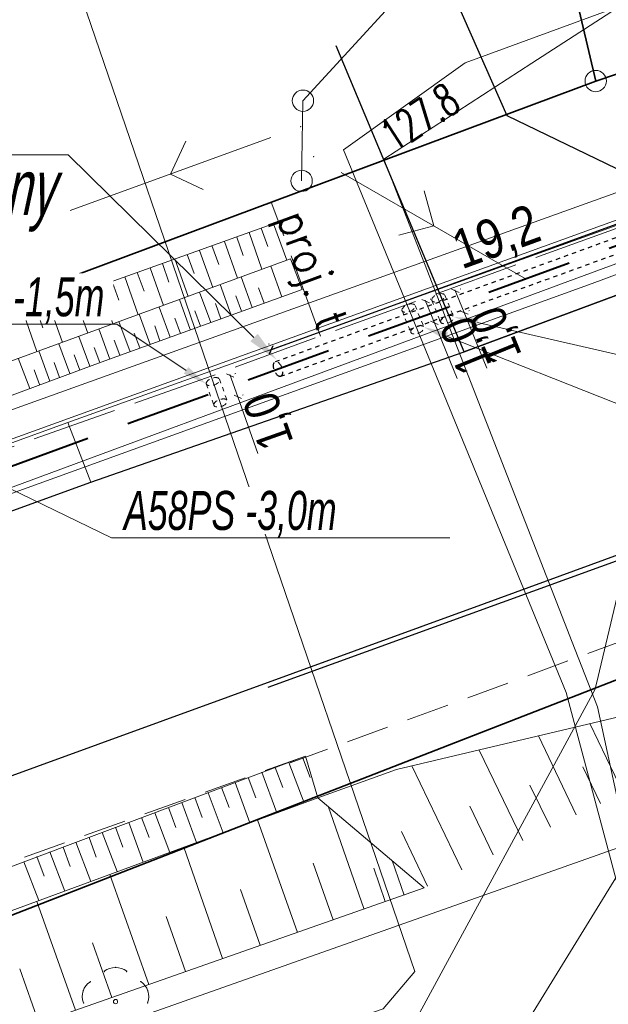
# Model space of a CAD drawing. Header units: metres. Extents: x 6496648 to 6497944, y 5962794 to 5963351.
# Tile 65 of 91: x 6497410 to 6497424, y 5963085 to 5963108. Entities that reach past the tile are written whole.
import ezdxf
from ezdxf import colors
from ezdxf.entities.mleader import LeaderData, LeaderLine
from ezdxf.math import Vec2, Vec3

# ---------------------------------------------------------------- set-up
doc = ezdxf.new("R2010")
doc.units = ezdxf.units.M
doc.header["$MEASUREMENT"] = 0
for name, pattern in [('DASHED', [19.05, 12.7, -6.35]), ('HIDDEN', [0.375, 0.25, -0.125]), ('L_0_04', [1.5, 1, -0.5]), ('mz2.0_0.5', [2.5, 2, -0.5])]:
    doc.linetypes.add(name, pattern=pattern)
doc.layers.get('0').update_dxf_attribs({"color": 8, "linetype": 'CONTINUOUS', "lineweight": 13})
doc.layers.get('DEFPOINTS').update_dxf_attribs({"linetype": 'CONTINUOUS', "lineweight": 0})
for name, color, linetype, lineweight in [('000_INNE__NIEZYDENTYFIKOWANE_', 8, 'CONTINUOUS', 13), ('217_GRANICA_KONTURU_KLASYFIKCYJNEGO', 8, 'CONTINUOUS', 13), ('218_GRANICA_UzYTKU', 8, 'CONTINUOUS', 13), ('219_LINIA_GRANICY', 3, 'CONTINUOUS', 35), ('CHODNIK__POWIERZCHNIA_', 8, 'L_0_04', 13), ('drzewo_lisciaste__punkt_', 8, 'CONTINUOUS', 13), ('E_proj_osłona r.', 140, 'L_0_04', 30), ('E_proj_osłona r. dz._obw. 200', 204, 'L_0_04', 20), ('E_proj_osłona r. dz._opis_obw. 100', 204, 'CONTINUOUS', 9), ('E_proj_osłona r. opis_obw. 100', 166, 'CONTINUOUS', 9), ('E_proj_ośw_linia_obw. 100', 1, 'L_0_04', 40), ('JEZDNIA__POWIERZCHNIA_', 8, 'CONTINUOUS', 25), ('KIERUNEK_LINI_NAPOWIETRZNEJ', 1, 'CONTINUOUS', 13), ('KRAWezNIK__LINIA_', 8, 'CONTINUOUS', 25), ('OGRODZENIE_TRWAlE__LINIA_', 8, 'CONTINUOUS', 13), ('PRZEWoD_ELEKTROENERGETYCZNY__LINIA_', 1, 'CONTINUOUS', 13), ('PRZEWoD_GAZOWY__LINIA_', 54, 'CONTINUOUS', 13), ('PRZEWoD_TELEKOMUNIKACYJNY__LINIA_', 30, 'CONTINUOUS', 13), ('przewód telekomunikacyjny - projektowany lub w budowie (linia) - ob. projektowany', 30, 'mz2.0_0.5', 13), ('przewód telekomunikacyjny - projektowany lub w budowie (linia) - ob. projektowany-Atr1', 30, 'mz2.0_0.5', 13), ('PUNKT_O_OKREsLONEJ_WYSOKOsCI__SIEc_ELEKTROENERGETYCZNA__ATR3', 1, 'CONTINUOUS', 13), ('RURA_OCHRONNA___PRZEWoD_ELEKTROENERGETYCZNY__LINIA_', 1, 'CONTINUOUS', 13), ('SKARPA_NIEUMOCNIONA__POWIERZCHNIA_', 8, 'CONTINUOUS', 13), ('SlUP_laCZONY__LINIA_', 1, 'CONTINUOUS', 13), ('slup_laczony__linia____symbol', 1, 'CONTINUOUS', 13)]:
    doc.layers.add(name, color=color, linetype=linetype, lineweight=lineweight)
doc.layers.add('E_pomocnicza', color=3, linetype='CONTINUOUS', lineweight=13, plot=False)
doc.styles.add('Andy', font='arial.ttf', dxfattribs={"height": 2})
doc.styles.add('Annotative', font='simplex.shx')
doc.styles.add('Narrow', font='ARIALN.TTF', dxfattribs={"height": 2})
doc.styles.get("Standard").update_dxf_attribs({"font": 'simplex.shx'})
doc.dimstyles.new('wymiary', dxfattribs={"dimtxt": 0.65, "dimasz": 0.25, "dimexe": 0.25, "dimexo": 1, "dimgap": 0.1, "dimtad": 1, "dimzin": 1, "dimtxsty": 'Annotative', "dimblk": 'OBLIQUE', "dimcen": 0.0025, "dimdle": 0.05, "dimadec": 0, "dimazin": 0, "dimtfac": 1, "dimtmove": 0, "dimatfit": 3, "dimldrblk": 'NONE', "dimfxl": 1, "dimarcsym": 0})

# ---------------------------------------------------------------- blocks, each defined once
blk = doc.blocks.new('PNN')
at = {"color": 0, "linetype": 'Continuous', "lineweight": 18, "flags": 128}
for points in [[(5.3, -1.2), (6.5, 0), (5.3, 1.2)], [(1.5, 0), (11.5, 0)]]:
    blk.add_lwpolyline(points, dxfattribs=at)
blk = doc.blocks.new('GRT')
at = {"color": 0, "linetype": 'Continuous', "lineweight": 18}
blk.add_circle((0, 0), 0.5, dxfattribs=at)
blk = doc.blocks.new('_Oblique')
at = {"color": 0, "linetype": 'ByBlock', "lineweight": -2}
blk.add_line((-0.5, -0.5), (0.5, 0.5), dxfattribs=at)
blk = doc.blocks.new('*D85')
at = {"layer": 'DEFPOINTS', "color": 0}
for p in [(18.708, 4.552), (18.862, 3.784), (0, 0)]:
    blk.add_point(p, dxfattribs=at)
at = {"layer": 'E_pomocnicza', "color": 0, "lineweight": -2}
for p, q in [((-0.203, 0.758), (18.757, 4.562)), ((18.665, 4.765), (18.659, 4.797)), ((-0.197, 0.98), (-0.203, 1.013))]:
    blk.add_line(p, q, dxfattribs=at)
at = {"layer": 'E_pomocnicza', "color": 0, "lineweight": -2, "xscale": 0.25, "yscale": 0.25, "zscale": 0.25}
for p, rotation in [((18.708, 4.552), 11.344332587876), ((-0.154, 0.768), 191.344332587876)]:
    blk.add_blockref('_Oblique', p, dxfattribs=dict(at, rotation=rotation))
at = {"layer": 'E_pomocnicza', "color": 0, "linetype": 'Continuous', "lineweight": 0, "insert": (9.08, 3.642), "char_height": 2, "attachment_point": 5, "rotation": 11.3443, "style": 'Narrow'}
blk.add_mtext('{\\H0.75x;19,2}', dxfattribs=at)
blk = doc.blocks.new('_None')
blk = doc.blocks.new('*D73')
at = {"layer": 'DEFPOINTS', "color": 0}
for p in [(0, 0), (-0.929, -0.273), (-0.708, -1.024)]:
    blk.add_point(p, dxfattribs=at)
at = {"layer": 'E_pomocnicza', "color": 0, "lineweight": -2}
for p, q in [((0.269, -0.737), (-0.708, -1.024)), ((-0.708, -1.024), (-3.174, -1.749)), ((-0.647, -1.233), (-0.638, -1.264)), ((0.282, -0.959), (0.291, -0.991))]:
    blk.add_line(p, q, dxfattribs=at)
at = {"layer": 'E_pomocnicza', "color": 0, "lineweight": -2, "xscale": 0.25, "yscale": 0.25, "zscale": 0.25}
for p, rotation in [((0.221, -0.751), 16.380580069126), ((-0.708, -1.024), 196.380580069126)]:
    blk.add_blockref('_Oblique', p, dxfattribs=dict(at, rotation=rotation))
at = {"layer": 'E_pomocnicza', "color": 0, "linetype": 'Continuous', "lineweight": 0, "insert": (-1.779, -2.383), "char_height": 2, "attachment_point": 5, "rotation": 16.3806, "style": 'Narrow'}
blk.add_mtext('{\\H0.75x;1,0}', dxfattribs=at)
blk = doc.blocks.new('*D75')
at = {"layer": 'DEFPOINTS', "color": 0}
for p in [(0, 0), (-0.947, -0.326), (-0.692, -1.066)]:
    blk.add_point(p, dxfattribs=at)
at = {"layer": 'E_pomocnicza', "color": 0, "lineweight": -2}
for p, q in [((0.302, -0.724), (-0.692, -1.066)), ((-0.692, -1.066), (-3.123, -1.902)), ((0.325, -0.946), (0.336, -0.977)), ((-0.622, -1.271), (-0.611, -1.302))]:
    blk.add_line(p, q, dxfattribs=at)
at = {"layer": 'E_pomocnicza', "color": 0, "lineweight": -2, "xscale": 0.25, "yscale": 0.25, "zscale": 0.25}
for p, rotation in [((0.255, -0.74), 18.979218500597), ((-0.692, -1.066), 198.979218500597)]:
    blk.add_blockref('_Oblique', p, dxfattribs=dict(at, rotation=rotation))
at = {"layer": 'E_pomocnicza', "color": 0, "linetype": 'Continuous', "lineweight": 0, "insert": (-1.7, -2.472), "char_height": 2, "attachment_point": 5, "rotation": 18.9792, "style": 'Narrow'}
blk.add_mtext('{\\H0.75x;1,0}', dxfattribs=at)
blk = doc.blocks.new('*U84')
at = {"linetype": 'HIDDEN', "ltscale": 0.2}
for p, q in [((-0.059, 0.294), (18.803, 4.078)), ((0.059, -0.294), (18.921, 3.49))]:
    blk.add_line(p, q, dxfattribs=at)
at = {"linetype": 'DASHED', "ltscale": 0.02}
for centre in [(18.862, 3.784), (0, 0)]:
    blk.add_ellipse(centre, major_axis=(0.059, -0.294), ratio=0.5, dxfattribs=at)
at = {"layer": 'E_pomocnicza', "color": 4, "lineweight": 0}
dim = blk.add_aligned_dim(p1=(0, 0), p2=(18.862, 3.784), distance=0.783, text='{\\H0.75x;<>}', dimstyle='wymiary', override={"dimtxt": 1.3, "dimtad": 2, "dimdec": 1, "dimlfac": 1, "dimrnd": 0, "dimtxsty": 'Narrow'}, dxfattribs=at)
dim.commit()
dim.dimension.update_dxf_attribs({"geometry": '*D85', "text_midpoint": (9.08, 3.642)})
blk = doc.blocks.new('*U72')
at = {"linetype": 'HIDDEN', "ltscale": 0.2}
for p, q in [((-0.085, 0.288), (-1.014, 0.015)), ((0.085, -0.288), (-0.845, -0.561))]:
    blk.add_line(p, q, dxfattribs=at)
at = {"linetype": 'DASHED', "ltscale": 0.02}
for centre in [(-0.929, -0.273), (0, 0)]:
    blk.add_ellipse(centre, major_axis=(-0.085, 0.288), ratio=0.5, dxfattribs=at)
at = {"layer": 'E_pomocnicza', "color": 4, "lineweight": 0}
dim = blk.add_aligned_dim(p1=(0, 0), p2=(-0.929, -0.273), distance=0.783, text='{\\H0.75x;<>}', dimstyle='wymiary', override={"dimtxt": 1.3, "dimtad": 2, "dimdec": 1, "dimlfac": 1, "dimrnd": 0, "dimtxsty": 'Narrow'}, dxfattribs=at)
dim.commit()
dim.dimension.update_dxf_attribs({"geometry": '*D73', "text_midpoint": (-1.779, -2.383)})
blk = doc.blocks.new('*U74')
at = {"linetype": 'HIDDEN', "ltscale": 0.2}
for p, q in [((-0.098, 0.284), (-1.045, -0.042)), ((0.098, -0.284), (-0.849, -0.609))]:
    blk.add_line(p, q, dxfattribs=at)
at = {"linetype": 'DASHED', "ltscale": 0.02}
for centre in [(0, 0), (-0.947, -0.326)]:
    blk.add_ellipse(centre, major_axis=(-0.098, 0.284), ratio=0.5, dxfattribs=at)
at = {"layer": 'E_pomocnicza', "color": 4, "lineweight": 0}
dim = blk.add_aligned_dim(p1=(0, 0), p2=(-0.947, -0.326), distance=0.783, text='{\\H0.75x;<>}', dimstyle='wymiary', override={"dimtxt": 1.3, "dimtad": 2, "dimdec": 1, "dimlfac": 1, "dimrnd": 0, "dimtxsty": 'Narrow'}, dxfattribs=at)
dim.commit()
dim.dimension.update_dxf_attribs({"geometry": '*D75', "text_midpoint": (-1.7, -2.472)})

msp = doc.modelspace()

# ---------------------------------------------------------------- linework, layer by layer
at = {"layer": '000_INNE__NIEZYDENTYFIKOWANE_', "flags": 128}
for points in [[(6497415.57, 5963103.22), (6497415.73, 5963102.79)], [(6497415.86, 5963103.32), (6497416.17, 5963102.47)], [(6497415, 5963103.01), (6497415.15, 5963102.58)], [(6497415.29, 5963103.12), (6497415.59, 5963102.26)], [(6497414.42, 5963102.81), (6497414.58, 5963102.37)], [(6497414.71, 5963102.91), (6497415.02, 5963102.05)], [(6497413.84, 5963102.6), (6497414, 5963102.16)], [(6497414.13, 5963102.7), (6497414.44, 5963101.83)], [(6497413.26, 5963102.39), (6497413.41, 5963101.95)], [(6497413.55, 5963102.5), (6497413.86, 5963101.62)], [(6497416.06, 5963101.61), (6497415.8, 5963102.33)], [(6497412.38, 5963102.08), (6497412.69, 5963101.19)], [(6497412.67, 5963102.18), (6497412.83, 5963101.74)], [(6497412.97, 5963102.29), (6497413.28, 5963101.41)], [(6497415.36, 5963101.36), (6497415.1, 5963102.08)], [(6497411.79, 5963101.87), (6497412.1, 5963100.98)], [(6497412.08, 5963101.97), (6497412.24, 5963101.53)], [(6497414.87, 5963101.18), (6497414.61, 5963101.9)], [(6497411.19, 5963101.65), (6497411.51, 5963100.76)], [(6497411.49, 5963101.76), (6497411.65, 5963101.31)], [(6497414.39, 5963101.01), (6497414.13, 5963101.72)], [(6497415.11, 5963101.27), (6497414.98, 5963101.63)], [(6497415.64, 5963101.46), (6497415.51, 5963101.82)], [(6497410.6, 5963101.44), (6497410.92, 5963100.54)], [(6497410.9, 5963101.55), (6497411.06, 5963101.1)], [(6497413.44, 5963100.66), (6497413.18, 5963101.37)], [(6497413.91, 5963100.84), (6497413.66, 5963101.55)], [(6497414.63, 5963101.09), (6497414.5, 5963101.45)], [(6497410, 5963101.23), (6497410.32, 5963100.33)], [(6497410.3, 5963101.33), (6497410.46, 5963100.88)], [(6497412.97, 5963100.49), (6497412.71, 5963101.2)], [(6497414.15, 5963100.92), (6497414.02, 5963101.28)], [(6497412.5, 5963100.32), (6497412.24, 5963101.03)], [(6497413.2, 5963100.58), (6497413.08, 5963100.93)], [(6497413.68, 5963100.75), (6497413.55, 5963101.11)], [(6497411.56, 5963099.98), (6497411.3, 5963100.68)], [(6497412.03, 5963100.15), (6497411.77, 5963100.86)], [(6497412.73, 5963100.41), (6497412.6, 5963100.76)], [(6497411.09, 5963099.81), (6497410.83, 5963100.51)], [(6497412.26, 5963100.24), (6497412.13, 5963100.59)], [(6497410.62, 5963099.63), (6497410.36, 5963100.34)], [(6497411.32, 5963099.89), (6497411.19, 5963100.25)], [(6497411.79, 5963100.07), (6497411.66, 5963100.42)], [(6497410.15, 5963099.46), (6497409.88, 5963100.17)], [(6497410.85, 5963099.72), (6497410.72, 5963100.07)], [(6497410.38, 5963099.55), (6497410.25, 5963099.9)], [(6497424.05, 5963089.98), (6497423.27, 5963091.6)], [(6497422.95, 5963089.46), (6497422.07, 5963091.31)], [(6497421.7, 5963088.86), (6497420.68, 5963090.98)], [(6497416.54, 5963090.81), (6497416.72, 5963090.34)], [(6497415.9, 5963090.57), (6497416.08, 5963090.1)], [(6497416.22, 5963090.69), (6497416.58, 5963089.74)], [(6497420.27, 5963088.17), (6497419.1, 5963090.61)], [(6497423.52, 5963089.73), (6497423.11, 5963090.59)], [(6497415.27, 5963090.34), (6497415.45, 5963089.86)], [(6497415.59, 5963090.46), (6497415.94, 5963089.51)], [(6497414.64, 5963090.1), (6497414.82, 5963089.63)], [(6497414.96, 5963090.22), (6497415.31, 5963089.27)], [(6497422.35, 5963089.17), (6497421.87, 5963090.16)], [(6497414.02, 5963089.87), (6497414.19, 5963089.4)], [(6497414.33, 5963089.98), (6497414.68, 5963089.04)], [(6497413.4, 5963089.63), (6497413.57, 5963089.16)], [(6497413.71, 5963089.75), (6497414.06, 5963088.81)], [(6497417.98, 5963087.26), (6497417.14, 5963089.66)], [(6497421.01, 5963088.52), (6497420.46, 5963089.66)], [(6497412.77, 5963089.4), (6497412.95, 5963088.93)], [(6497413.08, 5963089.51), (6497413.43, 5963088.58)], [(6497412.16, 5963089.17), (6497412.33, 5963088.7)], [(6497412.47, 5963089.28), (6497412.81, 5963088.35)], [(6497416.42, 5963086.7), (6497415.49, 5963089.34)], [(6497411.54, 5963088.93), (6497411.71, 5963088.47)], [(6497411.85, 5963089.05), (6497412.2, 5963088.13)], [(6497419.47, 5963087.79), (6497418.86, 5963089.07)], [(6497410.93, 5963088.7), (6497411.1, 5963088.25)], [(6497411.23, 5963088.82), (6497411.58, 5963087.9)], [(6497414.67, 5963086.09), (6497413.76, 5963088.7)], [(6497410.32, 5963088.48), (6497410.49, 5963088.02)], [(6497410.62, 5963088.59), (6497410.97, 5963087.67)], [(6497410.01, 5963088.36), (6497410.36, 5963087.45)], [(6497417.26, 5963087), (6497416.79, 5963088.33)], [(6497418.48, 5963087.43), (6497418.21, 5963088.21)], [(6497418.92, 5963087.58), (6497418.64, 5963088.39)], [(6497412.94, 5963085.48), (6497412.03, 5963088.06)], [(6497415.55, 5963086.4), (6497415.09, 5963087.71)], [(6497411.22, 5963084.88), (6497410.32, 5963087.43)], [(6497413.8, 5963085.79), (6497413.35, 5963087.08)], [(6497412.07, 5963085.18), (6497411.62, 5963086.46)], [(6497410.36, 5963084.58), (6497409.92, 5963085.85)]]:
    msp.add_lwpolyline(points, dxfattribs=at)
at = {"layer": '217_GRANICA_KONTURU_KLASYFIKCYJNEGO', "flags": 128}
for points in [[(6497423.41, 5963106.67), (6497418.17, 5963128.91)], [(6497342.39, 5963076.41), (6497423.41, 5963106.67)], [(6497425.44, 5963093.23), (6497372.92, 5963072.77)]]:
    msp.add_lwpolyline(points, dxfattribs=at)
at = {"layer": '218_GRANICA_UzYTKU', "flags": 128}
for points in [[(6497423.41, 5963106.67), (6497520.33, 5963139.57)], [(6497418.17, 5963128.91), (6497423.41, 5963106.67)], [(6497342.39, 5963076.41), (6497423.41, 5963106.67)], [(6497372.92, 5963072.77), (6497425.44, 5963093.23)]]:
    msp.add_lwpolyline(points, dxfattribs=at)
at = {"layer": '219_LINIA_GRANICY', "flags": 128}
for points in [[(6497520.33, 5963139.57), (6497423.41, 5963106.67)], [(6497423.41, 5963106.67), (6497418.17, 5963128.91)], [(6497423.41, 5963106.67), (6497342.39, 5963076.41)], [(6497343.42, 5963061.28), (6497425.44, 5963093.23)]]:
    msp.add_lwpolyline(points, dxfattribs=at)
at = {"layer": 'CHODNIK__POWIERZCHNIA_', "flags": 128}
for points in [[(6497659.73, 5963178.79), (6497626.22, 5963166.67), (6497599.54, 5963157.17), (6497532.19, 5963132.88), (6497471.58, 5963110.99), (6497416.25, 5963090.68)], [(6497416.61, 5963090.84), (6497406.21, 5963087.09), (6497383.87, 5963079.12), (6497365.67, 5963072.48), (6497348.08, 5963065.95), (6497341.42, 5963063.65), (6497336.72, 5963061.9), (6497328.2, 5963058.94), (6497320.42, 5963056.12), (6497307.78, 5963052.94), (6497288.44, 5963048.12), (6497270.47, 5963045.21), (6497267.4, 5963044.84), (6497259.42, 5963044.17), (6497252.1, 5963043.54), (6497245.72, 5963043.21), (6497232.8, 5963042.6), (6497224.86, 5963042.8), (6497211.02, 5963043.54), (6497201.74, 5963044.35), (6497197.15, 5963045.02), (6497193.3, 5963045.62), (6497193.66, 5963047.24), (6497198.88, 5963046.11), (6497200.71, 5963045.93), (6497215.35, 5963045.11), (6497237.57, 5963044.4), (6497245.86, 5963044.71), (6497250.99, 5963045.15), (6497270.38, 5963046.97), (6497289.33, 5963050.32), (6497307.6, 5963054.69), (6497322.17, 5963058.51), (6497327.62, 5963060.58), (6497335.93, 5963063.44), (6497340.19, 5963065.02), (6497347.45, 5963067.64), (6497364.96, 5963074.06), (6497383.23, 5963080.72), (6497420.8, 5963094.41)]]:
    msp.add_lwpolyline(points, dxfattribs=at)
at = {"layer": 'DEFPOINTS', "linetype": 'Continuous'}
for points in [[(6497643.11, 5963182.806), (6497596.147, 5963165.645), (6497596.241, 5963165.389), (6497596.147, 5963165.645), (6497549.184, 5963148.484), (6497549.082, 5963148.773), (6497549.158, 5963148.559), (6497502.108, 5963131.637), (6497502.226, 5963131.325), (6497502.108, 5963131.637), (6497455.059, 5963114.716), (6497455.213, 5963114.328), (6497455.059, 5963114.716), (6497408.055, 5963097.666), (6497408.251, 5963097.232), (6497408.055, 5963097.666), (6497361.052, 5963080.616), (6497361.06, 5963080.618), (6497361.058, 5963080.618), (6497313.974, 5963063.795), (6497313.777, 5963064.34), (6497313.974, 5963063.795), (6497264.99, 5963053.548)], [(6497566.135, 5963154.547), (6497553.426, 5963150.07), (6497543.642, 5963146.606), (6497529.484, 5963141.529), (6497512.629, 5963135.269), (6497489.259, 5963126.409), (6497478.599, 5963122.729), (6497468.009, 5963119.059), (6497449.519, 5963112.439), (6497435.699, 5963107.429), (6497426.829, 5963104.339), (6497411.039, 5963098.659), (6497391.115, 5963091.415), (6497364.649, 5963081.724), (6497341.305, 5963073.243), (6497324.879, 5963067.374), (6497317.094, 5963064.719), (6497303.054, 5963060.942), (6497292.628, 5963058.63), (6497281.118, 5963056.345)], [(6497411.58, 5963097.26), (6497411.039, 5963098.659)]]:
    msp.add_lwpolyline(points, dxfattribs=at)
at = {"layer": 'drzewo_lisciaste__punkt_'}
msp.add_circle((6497412.16, 5963085.08), 0.05, dxfattribs=at)
for centre, radius, start, end in [((6497412.157, 5963085.424), 0.456, 53.6895, 125.7315), ((6497411.786, 5963085.199), 0.408, 121.6684, 201.5252), ((6497412.527, 5963085.204), 0.412, 338.1064, 57.119)]:
    msp.add_arc(centre, radius, start, end, dxfattribs=at)
for p in [(6497411.9, 5963085.78), (6497412.16, 5963085.88), (6497412.42, 5963085.78), (6497411.57, 5963085.55), (6497412.75, 5963085.55), (6497411.4, 5963085.33), (6497412.92, 5963085.33), (6497411.41, 5963085.05), (6497412.91, 5963085.05)]:
    msp.add_point(p, dxfattribs=at)
at = {"layer": 'JEZDNIA__POWIERZCHNIA_', "flags": 128}
for points in [[(6497598.76, 5963158.58), (6497531.74, 5963134.36), (6497471, 5963112.52), (6497465.43, 5963110.5), (6497459.68, 5963108.41), (6497447.39, 5963104.14), (6497420.8, 5963094.41), (6497383.23, 5963080.72), (6497364.96, 5963074.06), (6497347.45, 5963067.64), (6497340.19, 5963065.02), (6497335.93, 5963063.44), (6497327.62, 5963060.58), (6497322.17, 5963058.51), (6497307.6, 5963054.69), (6497289.33, 5963050.32)], [(6497286, 5963055.64), (6497291.06, 5963056.7), (6497315.76, 5963062.79), (6497319.51, 5963063.85), (6497331.33, 5963068.1), (6497351.75, 5963075.37), (6497378.63, 5963085.28), (6497411.58, 5963097.26), (6497420.33, 5963100.32), (6497427.37, 5963102.94), (6497436.24, 5963106.03), (6497463.88, 5963116.05), (6497468.55, 5963117.66), (6497479.14, 5963121.33), (6497489.8, 5963125.01), (6497503.08, 5963129.84), (6497513.17, 5963133.87), (6497525.68, 5963138.53), (6497534.37, 5963141.73), (6497562, 5963151.52), (6497567.42, 5963153.38)], [(6497411.71, 5963126.38), (6497420.13, 5963108.57), (6497421.33, 5963105.86), (6497427.37, 5963102.94), (6497420.33, 5963100.32), (6497417.33, 5963107.5)]]:
    msp.add_lwpolyline(points, dxfattribs=at)
at = {"layer": 'KIERUNEK_LINI_NAPOWIETRZNEJ'}
for p in [(6497416.5, 5963105.6), (6497416.8, 5963104.9)]:
    msp.add_point(p, dxfattribs=at)
at = {"layer": 'KRAWezNIK__LINIA_', "flags": 128}
msp.add_lwpolyline([(6497471, 5963112.52), (6497415.73, 5963092.45)], dxfattribs=at)
at = {"layer": 'OGRODZENIE_TRWAlE__LINIA_', "flags": 128}
msp.add_lwpolyline([(6497425.9, 5963089.38), (6497378.41, 5963072.58)], dxfattribs=at)
at = {"layer": 'PRZEWoD_ELEKTROENERGETYCZNY__LINIA_', "flags": 128}
for points in [[(6497487.45, 5963156.14), (6497489.85, 5963140.11), (6497477.09, 5963135.33), (6497465.18, 5963130.88), (6497457.06, 5963127.84), (6497447.51, 5963124.47), (6497428.41, 5963117.7), (6497428.38, 5963117.54), (6497426.62, 5963106.69), (6497425.35, 5963100.64), (6497423.43, 5963092.54), (6497423.39, 5963092.39), (6497419.09, 5963084.45), (6497394.13, 5963075.26), (6497377.5, 5963069.25), (6497359.4, 5963063.1), (6497344.68, 5963058.25), (6497337.97, 5963056.06), (6497319.61, 5963049.11), (6497313.85, 5963046.98), (6497305.53, 5963044.47), (6497298.28, 5963042.49), (6497271.23, 5963037.68)], [(6497567.54, 5963154.8), (6497546.81, 5963147.29), (6497514.51, 5963135.67), (6497478.38, 5963122.73), (6497451.64, 5963112.61), (6497422.76, 5963101.97), (6497404.73, 5963095.29), (6497390.36, 5963090.35), (6497350.61, 5963076.26), (6497322.24, 5963066.53), (6497305.6, 5963061.28), (6497303.77, 5963060.75), (6497301.79, 5963060.09), (6497289.9, 5963057.19), (6497278.11, 5963055.46)], [(6497486.85, 5963134.14), (6497489.83, 5963133.98), (6497489.84, 5963134.39), (6497491.12, 5963135.66), (6497490.96, 5963137.82), (6497477.64, 5963133.07), (6497444.82, 5963122.94), (6497428.73, 5963117.78), (6497411.52, 5963111.48), (6497410.88, 5963110.06), (6497419.17, 5963085.79), (6497418.43, 5963084.91), (6497368.11, 5963067.51), (6497326.52, 5963052.82), (6497303.09, 5963044.9), (6497255.44, 5963037.56), (6497250.69, 5963036.83), (6497248.79, 5963035.15), (6497247.28, 5963029.41), (6497246.67, 5963025.67), (6497246.14, 5963022.99)], [(6497486.85, 5963134.14), (6497486.84, 5963134.49), (6497467.01, 5963127.59), (6497425.64, 5963109.51), (6497421.91, 5963107.09), (6497418.45, 5963104.84), (6497419.94, 5963101.01), (6497422.86, 5963093.51), (6497423.45, 5963091.99), (6497430.25, 5963060.57), (6497393.49, 5963047.41)], [(6497486.85, 5963134.14), (6497482.7, 5963129.86), (6497458.38, 5963121.49), (6497436.52, 5963113.03), (6497420.35, 5963107.1), (6497417.5, 5963105.06), (6497422.72, 5963092.33), (6497428.65, 5963070.07), (6497429.47, 5963066.34), (6497431.37, 5963060.99)], [(6497416.55, 5963106.21), (6497423.06, 5963113.31), (6497420.25, 5963116.01), (6497423.04, 5963119.93)]]:
    msp.add_lwpolyline(points, dxfattribs=at)
at = {"layer": 'PRZEWoD_GAZOWY__LINIA_', "flags": 128}
msp.add_lwpolyline([(6497467.27, 5963118.39), (6497444.19, 5963109.69), (6497423.33, 5963101.92), (6497402.46, 5963094.37), (6497384.8, 5963088.22), (6497372.06, 5963083.69), (6497351.77, 5963076.54), (6497343.1, 5963073.52), (6497336.35, 5963071.21), (6497322.22, 5963066.33), (6497303.83, 5963060.49), (6497289.79, 5963057.02), (6497279.18, 5963055.46), (6497276.89, 5963055.16), (6497269.84, 5963054.34), (6497267.44, 5963054.07), (6497267.44, 5963053.9), (6497267.42, 5963053.17)], dxfattribs=at)
at = {"layer": 'PRZEWoD_TELEKOMUNIKACYJNY__LINIA_', "flags": 128}
msp.add_lwpolyline([(6497261.71, 5963034.62), (6497300.12, 5963040.13), (6497313.75, 5963042.01), (6497359.93, 5963058.92), (6497407.54, 5963075.77), (6497418.86, 5963079.81), (6497425.22, 5963090.16), (6497463.74, 5963104.76)], dxfattribs=at)
at = {"layer": 'RURA_OCHRONNA___PRZEWoD_ELEKTROENERGETYCZNY__LINIA_', "flags": 128}
for points in [[(6497428.38, 5963117.54), (6497426.62, 5963106.69), (6497425.35, 5963100.64), (6497423.43, 5963092.54)], [(6497421.91, 5963107.09), (6497418.45, 5963104.84)], [(6497422.86, 5963093.51), (6497419.94, 5963101.01)]]:
    msp.add_lwpolyline(points, dxfattribs=at)
at = {"layer": 'SKARPA_NIEUMOCNIONA__POWIERZCHNIA_', "flags": 128}
for points in [[(6497419.39, 5963087.75), (6497416.9, 5963089.86), (6497418.74, 5963090.52), (6497425.17, 5963092.05), (6497438.12, 5963098.12), (6497459.23, 5963106.49), (6497458.85, 5963104.37), (6497452.33, 5963101.83), (6497441.43, 5963097.58), (6497425.93, 5963090.88)], [(6497416.26, 5963102.5), (6497408.01, 5963099.48), (6497398.85, 5963096.11), (6497381.25, 5963089.5), (6497380.78, 5963090.78), (6497391.63, 5963094.7), (6497409.06, 5963100.89), (6497415.94, 5963103.35)], [(6497416.26, 5963102.5), (6497416.53, 5963101.78), (6497411.82, 5963100.08), (6497391.18, 5963092.42), (6497372.17, 5963085.38), (6497348.5, 5963076.5), (6497326.11, 5963068.48), (6497318.16, 5963065.69), (6497307.39, 5963062.54), (6497298.8, 5963060.5), (6497287.81, 5963057.86)], [(6497348.26, 5963065.46), (6497365.89, 5963072.08), (6497384.07, 5963078.61), (6497416.61, 5963090.84), (6497416.9, 5963089.86), (6497400.68, 5963083.88), (6497384.54, 5963077.6), (6497366.23, 5963070.85), (6497348.59, 5963064.46)], [(6497416.9, 5963089.86), (6497419.39, 5963087.75), (6497399.79, 5963080.86), (6497385.62, 5963075.24), (6497378.36, 5963072.63), (6497367.01, 5963068.54), (6497349.33, 5963062.2), (6497348.59, 5963064.46), (6497366.23, 5963070.85), (6497384.54, 5963077.6), (6497400.68, 5963083.88)]]:
    msp.add_lwpolyline(points, dxfattribs=at)
at = {"layer": 'SlUP_laCZONY__LINIA_', "flags": 128}
msp.add_lwpolyline([(6497416.52, 5963104.33), (6497416.55, 5963106.21)], dxfattribs=at)
msp.add_lwpolyline([(6497416.52, 5963104.33), (6497416.55, 5963106.21)], dxfattribs=at)
at = {"layer": 'slup_laczony__linia____symbol'}
for centre in [(6497416.55, 5963106.21), (6497416.52, 5963104.33)]:
    msp.add_circle(centre, 0.25, dxfattribs=at)

# ---------------------------------------------------------------- block references
at = {"xscale": 0.5, "yscale": 0.5, "zscale": 0.5}
msp.add_blockref('GRT', (6497423.41, 5963106.67), dxfattribs=at)
at = {"layer": 'E_proj_osłona r.', "xscale": 0.6096, "yscale": 0.6096, "zscale": 0.6096, "rotation": 8.698023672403}
msp.add_blockref('*U84', (6497415.967, 5963099.918), dxfattribs=at)
at = {"layer": 'E_proj_osłona r. dz._obw. 200', "xscale": 0.54864, "yscale": 0.54864, "zscale": 0.54864, "rotation": 93.200706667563}
for name, p in [('*U74', (6497419.724, 5963101.586)), ('*U74', (6497419.026, 5963101.345)), ('*U72', (6497414.442, 5963099.621))]:
    msp.add_blockref(name, p, dxfattribs=at)
at = {"layer": 'KIERUNEK_LINI_NAPOWIETRZNEJ', "xscale": 0.5, "yscale": 0.5, "zscale": 0.5}
for p, rotation in [((6497416.5, 5963105.6), 200), ((6497416.8, 5963104.9), 330)]:
    msp.add_blockref('PNN', p, dxfattribs=dict(at, rotation=rotation))

# ---------------------------------------------------------------- texts
at = {"layer": 'PUNKT_O_OKREsLONEJ_WYSOKOsCI__SIEc_ELEKTROENERGETYCZNA__ATR3', "width": 0.66}
msp.add_text('127.8', height=0.75, rotation=33, dxfattribs=at).set_placement((6497418.69, 5963104.99))

# ---------------------------------------------------------------- next in the draw order: leaders
at = {"layer": 'E_proj_osłona r. dz._opis_obw. 100'}
ml = msp.add_multileader_mtext('Standard', dxfattribs=at)
ml.set_content('\\fArial Narrow|b0|i1|c238|p34;\\W0.8;A58PS -1,5m ', color=256, style='Narrow')
ml.set_leader_properties(color=256, linetype='CONTINUOUS', lineweight=-1)
ml.build(insert=Vec2(0, 0))
ml.multileader.update_dxf_attribs({"has_dogleg": 0, "text_left_attachment_type": 6, "text_right_attachment_type": 6, "dogleg_length": 0.274, "arrow_head_size": 0.572})
ctx = ml.context
ctx.base_point, ctx.char_height, ctx.arrow_head_size, ctx.landing_gap_size, ctx.plane_origin = Vec3(6497406.624, 5963100.969), 0.9144, 0.572, 0.3, Vec3(6497433.051, 5963103.018)
ctx.left_attachment, ctx.right_attachment, ctx.text_align_type = 6, 6, 1
notes = []
notes.append((ctx, [(0, (1, 1, 0), (6497412.468, 5963100.969), (-1, 0), 0.274, [(0, [(6497414.287, 5963099.567)], 0, [])])]))
ctx.mtext.insert, ctx.mtext.alignment, ctx.mtext.line_spacing_factor, ctx.mtext.line_spacing_style = Vec3(6497409.409, 5963102.068), 2, 0.9, 2
ctx.mtext.has_bg_fill, ctx.mtext.bg_color, ctx.mtext.bg_scale_factor, ctx.mtext.bg_transparency, ctx.mtext.use_window_bg_color = 1, -1073741824, 1.1, 0, 1
ml = msp.add_multileader_mtext('Standard', dxfattribs=at)
ml.set_content('\\fArial Narrow|b0|i1|c238|p34;\\W0.8;A58PS -1,5m ', color=256, style='Narrow')
ml.set_leader_properties(color=256, linetype='CONTINUOUS', lineweight=-1)
ml.build(insert=Vec2(0, 0))
ml.multileader.update_dxf_attribs({"has_dogleg": 0, "text_left_attachment_type": 6, "text_right_attachment_type": 6, "dogleg_length": 0.274, "arrow_head_size": 0.572})
ctx = ml.context
ctx.base_point, ctx.char_height, ctx.arrow_head_size, ctx.landing_gap_size, ctx.plane_origin = Vec3(6497426.051, 5963099.767), 0.9144, 0.572, 0.3, Vec3(6497454.017, 5963102.447)
ctx.left_attachment, ctx.right_attachment, ctx.text_align_type = 6, 6, 1
notes.append((ctx, [(0, (1, 1, 0), (6497425.777, 5963099.767), (1, 0), 0.274, [(0, [(6497420.084, 5963101.139)], 0, [])])]))
ctx.mtext.insert, ctx.mtext.alignment, ctx.mtext.line_spacing_factor, ctx.mtext.line_spacing_style = Vec3(6497428.836, 5963100.866), 2, 0.9, 2
ctx.mtext.has_bg_fill, ctx.mtext.bg_color, ctx.mtext.bg_scale_factor, ctx.mtext.bg_transparency, ctx.mtext.use_window_bg_color = 1, -1073741824, 1.1, 0, 1
for ctx, leaders in notes:
    for number, flags, end, landing, length, lines in leaders:
        leader = LeaderData()
        leader.index, (leader.has_last_leader_line, leader.has_dogleg_vector, leader.attachment_direction) = number, flags
        leader.last_leader_point, leader.dogleg_vector, leader.dogleg_length = Vec3(end), Vec3(landing), length
        for number, points, colour, breaks in lines:
            line = LeaderLine()
            line.index, line.vertices, line.color, line.breaks = number, Vec3.list(points), colors.encode_raw_color(colour), breaks
            leader.lines.append(line)
        ctx.leaders.append(leader)

# ---------------------------------------------------------------- next in the draw order: leaders
ml = msp.add_multileader_mtext('Standard', dxfattribs=at)
ml.set_content('\\fArial Narrow|b0|i1|c238|p34;\\W0.8;A58PS -1,5m ', color=256, style='Narrow')
ml.set_leader_properties(color=256, linetype='CONTINUOUS', lineweight=-1)
ml.build(insert=Vec2(0, 0))
ml.multileader.update_dxf_attribs({"has_dogleg": 0, "text_left_attachment_type": 6, "text_right_attachment_type": 6, "dogleg_length": 0.274, "arrow_head_size": 0.572})
ctx = ml.context
ctx.base_point, ctx.char_height, ctx.arrow_head_size, ctx.landing_gap_size, ctx.plane_origin = Vec3(6497425.594, 5963098.434), 0.9144, 0.572, 0.3, Vec3(6497453.5, 5963100.266)
ctx.left_attachment, ctx.right_attachment, ctx.text_align_type = 6, 6, 1
notes = []
notes.append((ctx, [(0, (1, 1, 0), (6497425.32, 5963098.434), (1, 0), 0.274, [(0, [(6497419.386, 5963100.899)], 0, [])])]))
ctx.mtext.insert, ctx.mtext.alignment, ctx.mtext.line_spacing_factor, ctx.mtext.line_spacing_style = Vec3(6497428.379, 5963099.533), 2, 0.9, 2
ctx.mtext.has_bg_fill, ctx.mtext.bg_color, ctx.mtext.bg_scale_factor, ctx.mtext.bg_transparency, ctx.mtext.use_window_bg_color = 1, -1073741824, 1.1, 0, 1
at = {"layer": 'E_proj_osłona r. opis_obw. 100', "linetype": 'Continuous', "lineweight": 13}
ml = msp.add_multileader_mtext('Standard', dxfattribs=at)
ml.set_content('{\\fArial Narrow|b0|i0|c238|p34;\\H0.92308x;\\Q12;\\W0.6;HDPE75 -20m\\P\\fArial|b0|i0|c238|p34;\\H1.0833x;przewiert sterowany }', color=256, style='Andy')
ml.set_leader_properties(color=256, linetype='CONTINUOUS', lineweight=-1)
ml.build(insert=Vec2(0, 0))
ml.multileader.update_dxf_attribs({"has_dogleg": 0, "text_left_attachment_type": 6, "text_right_attachment_type": 6, "dogleg_length": 0.36, "arrow_head_size": 0.75})
ctx = ml.context
ctx.base_point, ctx.char_height, ctx.arrow_head_size, ctx.landing_gap_size, ctx.plane_origin = Vec3(6497400.693, 5963104.944), 1.3, 0.75, 0.2, Vec3(6497422.593, 5963094.059)
ctx.left_attachment, ctx.right_attachment, ctx.text_align_type = 6, 6, 1
notes.append((ctx, [(0, (1, 1, 0), (6497411.409, 5963104.944), (-1, 0), 0.36, [(0, [(6497415.938, 5963100.131)], 0, [])])]))
ctx.mtext.insert, ctx.mtext.alignment, ctx.mtext.line_spacing_factor, ctx.mtext.line_spacing_style = Vec3(6497405.871, 5963106.626), 2, 0.9, 2
ctx.mtext.has_bg_fill, ctx.mtext.bg_color, ctx.mtext.bg_scale_factor, ctx.mtext.bg_transparency, ctx.mtext.use_window_bg_color = 1, -1073741824, 1, 0, 1
for ctx, leaders in notes:
    for number, flags, end, landing, length, lines in leaders:
        leader = LeaderData()
        leader.index, (leader.has_last_leader_line, leader.has_dogleg_vector, leader.attachment_direction) = number, flags
        leader.last_leader_point, leader.dogleg_vector, leader.dogleg_length = Vec3(end), Vec3(landing), length
        for number, points, colour, breaks in lines:
            line = LeaderLine()
            line.index, line.vertices, line.color, line.breaks = number, Vec3.list(points), colors.encode_raw_color(colour), breaks
            leader.lines.append(line)
        ctx.leaders.append(leader)

# ---------------------------------------------------------------- next in the draw order: linework, layer by layer
at = {"layer": 'przewód telekomunikacyjny - projektowany lub w budowie (linia) - ob. projektowany', "color": 30, "linetype": 'mz2.0_0.5', "lineweight": 18, "flags": 128}
for points in [[(6497167.99, 5963058.98), (6497178.2, 5963056.61), (6497187.93, 5963055.11), (6497198.93, 5963053.47), (6497230.03, 5963051.23), (6497232.91, 5963051.95), (6497248.29, 5963052.53), (6497263.32, 5963053.91), (6497264.01, 5963054.29), (6497275.34, 5963055.77), (6497289.6, 5963058), (6497303.56, 5963061.45), (6497318.03, 5963065.66), (6497330.95, 5963070.19), (6497392.05, 5963091.81), (6497414.4, 5963099.75), (6497416.96, 5963100.69), (6497426.76, 5963104.26), (6497454.7, 5963114.74), (6497466.93, 5963119.33), (6497478.38, 5963123.5), (6497501.7, 5963131.89), (6497518.41, 5963137.92), (6497538.27, 5963145.28), (6497541.42, 5963137.26), (6497542.42, 5963137.26), (6497541.91, 5963136.41), (6497522.66, 5963128.8), (6497523.4, 5963126.61)], [(6497416.96, 5963100.69), (6497415.81, 5963103.83)]]:
    msp.add_lwpolyline(points, dxfattribs=at)

# ---------------------------------------------------------------- next in the draw order: texts
at = {"layer": 'przewód telekomunikacyjny - projektowany lub w budowie (linia) - ob. projektowany-Atr1', "color": 30, "width": 0.9}
msp.add_text('proj. t', height=0.75, rotation=290.114, dxfattribs=at).set_placement((6497415.94, 5963103.47))

# ---------------------------------------------------------------- next in the draw order: leaders
at = {"layer": 'E_proj_osłona r. dz._opis_obw. 100'}
ml = msp.add_multileader_mtext('Standard', dxfattribs=at)
ml.set_content('\\fArial Narrow|b0|i1|c238|p34;\\W0.8;A58PS -3,0m ', color=256, style='Narrow')
ml.set_leader_properties(color=256, linetype='CONTINUOUS', lineweight=-1)
ml.build(insert=Vec2(0, 0))
ml.multileader.update_dxf_attribs({"has_dogleg": 0, "text_left_attachment_type": 6, "text_right_attachment_type": 6, "dogleg_length": 0.274, "arrow_head_size": 0.572})
ctx = ml.context
ctx.base_point, ctx.char_height, ctx.arrow_head_size, ctx.landing_gap_size, ctx.plane_origin = Vec3(6497412.064, 5963095.958), 0.9144, 0.572, 0.3, Vec3(6497438.82, 5963096.286)
ctx.left_attachment, ctx.right_attachment, ctx.text_align_type = 6, 6, 1
notes = []
notes.append((ctx, [(0, (1, 1, 0), (6497411.79, 5963095.958), (1, 0), 0.274, [(0, [(6497408.73, 5963097.572)], 0, [])])]))
ctx.mtext.insert, ctx.mtext.alignment, ctx.mtext.line_spacing_factor, ctx.mtext.line_spacing_style = Vec3(6497414.849, 5963097.057), 2, 0.9, 2
ctx.mtext.has_bg_fill, ctx.mtext.bg_color, ctx.mtext.bg_scale_factor, ctx.mtext.bg_transparency, ctx.mtext.use_window_bg_color = 1, -1073741824, 1.1, 0, 1
for ctx, leaders in notes:
    for number, flags, end, landing, length, lines in leaders:
        leader = LeaderData()
        leader.index, (leader.has_last_leader_line, leader.has_dogleg_vector, leader.attachment_direction) = number, flags
        leader.last_leader_point, leader.dogleg_vector, leader.dogleg_length = Vec3(end), Vec3(landing), length
        for number, points, colour, breaks in lines:
            line = LeaderLine()
            line.index, line.vertices, line.color, line.breaks = number, Vec3.list(points), colors.encode_raw_color(colour), breaks
            leader.lines.append(line)
        ctx.leaders.append(leader)

# ---------------------------------------------------------------- next in the draw order: linework, layer by layer
at = {"layer": 'DEFPOINTS', "linetype": 'Continuous'}
msp.add_lwpolyline([(6497595.872, 5963166.366), (6497548.909, 5963149.205), (6497549.003, 5963148.949), (6497548.909, 5963149.205), (6497501.946, 5963132.045), (6497501.844, 5963132.333), (6497501.92, 5963132.119), (6497454.87, 5963115.198), (6497454.989, 5963114.886), (6497454.87, 5963115.198), (6497407.821, 5963098.276), (6497407.976, 5963097.888), (6497407.821, 5963098.276), (6497360.818, 5963081.226), (6497361.013, 5963080.792), (6497360.818, 5963081.226), (6497313.814, 5963064.176), (6497313.822, 5963064.179), (6497313.82, 5963064.178), (6497266.736, 5963047.355)], dxfattribs=at)
at = {"layer": 'E_proj_ośw_linia_obw. 100', "ltscale": 2}
msp.add_lwpolyline([(6497281.118, 5963056.345), (6497289.796, 5963057.618), (6497303.054, 5963060.942), (6497313.158, 5963063.92, 0.39299), (6497313.512, 5963065.168, 0.349813), (6497314.592, 5963064.325), (6497321.673, 5963066.583), (6497325.655, 5963067.968), (6497335.838, 5963071.628), (6497341.225, 5963073.488), (6497360.264, 5963080.132, 0.359761), (6497360.7, 5963081.578, 0.445448), (6497362.199, 5963080.834), (6497391.241, 5963091.087), (6497406.799, 5963096.533, 0.416906), (6497407.677, 5963098.708, 0.3807), (6497409.633, 5963097.607), (6497427.289, 5963104.048), (6497427.789, 5963104.236), (6497449.519, 5963112.439), (6497454.323, 5963114.159, 0.357937), (6497454.734, 5963115.575, 0.472257), (6497456.139, 5963114.809), (6497467.945, 5963119.223)], format="xyb", dxfattribs=at)

doc.saveas('drawing.dxf')
